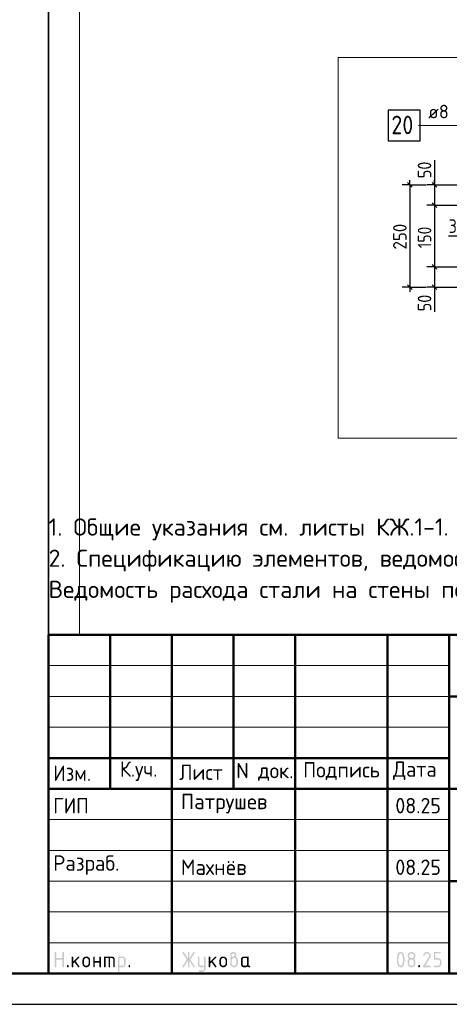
# Model space of a CAD drawing. Header units: millimetres. Extents: x 0 to 42000, y 0 to 29700.
# Tile 9 of 19: x 22531 to 29501, y 0 to 15990. Entities that reach past the tile are written whole.
import ezdxf

# ---------------------------------------------------------------- set-up
doc = ezdxf.new("R2010")
doc.units = ezdxf.units.MM
for name, color, linetype, lineweight in [('Standard', 7, 'Continuous', 25), ('Затяжка', 52, 'Continuous', 25), ('Позиционная метка линия выноска', 7, 'Continuous', 13)]:
    doc.layers.add(name, color=color, linetype=linetype, lineweight=lineweight)
doc.layers.add('Размерная выноска', color=7, linetype='Continuous')
doc.styles.add('ISOCPEUR', font='txt')

msp = doc.modelspace()

# ---------------------------------------------------------------- hatches: boundary and pattern name
at = {"layer": 'Standard', "linetype": 'Continuous', "lineweight": 25, "transparency": 33554687}
for points in [[(23099, 614), (23099, 839), (23099, 840), (23099, 842), (23099, 843), (23100, 844), (23100, 845), (23101, 846), (23101, 847), (23102, 848), (23103, 849), (23104, 850), (23105, 850), (23106, 851), (23107, 851), (23109, 851), (23110, 851), (23112, 851), (23113, 851), (23115, 851), (23116, 851), (23117, 851), (23118, 850), (23119, 850), (23120, 849), (23121, 848), (23122, 847), (23122, 846), (23123, 845), (23123, 844), (23124, 843), (23124, 842), (23124, 840), (23124, 839), (23124, 751), (23224, 751), (23224, 839), (23224, 840), (23224, 842), (23224, 843), (23225, 844), (23225, 845), (23226, 846), (23226, 847), (23227, 848), (23228, 849), (23229, 850), (23230, 850), (23231, 851), (23232, 851), (23233, 851), (23235, 851), (23236, 851), (23238, 851), (23239, 851), (23241, 851), (23242, 851), (23243, 850), (23244, 850), (23245, 849), (23246, 848), (23247, 847), (23247, 846), (23248, 845), (23248, 844), (23249, 843), (23249, 842), (23249, 840), (23249, 839), (23249, 614), (23249, 612), (23249, 611), (23249, 609), (23248, 608), (23248, 607), (23247, 606), (23247, 605), (23246, 604), (23245, 604), (23244, 603), (23243, 602), (23242, 602), (23241, 602), (23239, 601), (23238, 601), (23236, 601), (23235, 601), (23233, 601), (23232, 602), (23231, 602), (23230, 602), (23229, 603), (23228, 604), (23227, 604), (23226, 605), (23226, 606), (23225, 607), (23225, 608), (23224, 609), (23224, 611), (23224, 612), (23224, 614), (23224, 726), (23124, 726), (23124, 614), (23124, 612), (23124, 611), (23124, 609), (23123, 608), (23123, 607), (23122, 606), (23122, 605), (23121, 604), (23120, 604), (23119, 603), (23118, 602), (23117, 602), (23116, 602), (23115, 601), (23113, 601), (23112, 601), (23110, 601), (23109, 601), (23107, 602), (23106, 602), (23105, 602), (23104, 603), (23103, 604), (23102, 604), (23101, 605), (23101, 606), (23100, 607), (23100, 608), (23099, 609), (23099, 611), (23099, 612)], [(25259, 704), (25194, 607), (25193, 605), (25192, 604), (25191, 603), (25190, 603), (25188, 602), (25187, 602), (25185, 601), (25183, 601), (25182, 601), (25180, 601), (25179, 602), (25178, 602), (25177, 603), (25176, 603), (25175, 604), (25174, 605), (25173, 605), (25173, 606), (25172, 607), (25172, 609), (25171, 610), (25171, 611), (25171, 613), (25171, 614), (25171, 616), (25172, 618), (25172, 619), (25173, 621), (25243, 726), (25173, 832), (25172, 833), (25172, 835), (25171, 837), (25171, 838), (25171, 840), (25171, 841), (25171, 843), (25172, 844), (25172, 845), (25173, 846), (25173, 847), (25174, 848), (25175, 849), (25176, 849), (25177, 850), (25178, 850), (25179, 851), (25181, 851), (25182, 851), (25184, 851), (25185, 851), (25187, 851), (25188, 851), (25189, 850), (25191, 849), (25192, 848), (25193, 847), (25194, 846), (25259, 749), (25259, 839), (25259, 840), (25259, 842), (25259, 843), (25259, 844), (25260, 845), (25260, 846), (25261, 847), (25262, 848), (25262, 849), (25263, 850), (25264, 850), (25266, 851), (25267, 851), (25268, 851), (25269, 851), (25271, 851), (25273, 851), (25274, 851), (25275, 851), (25277, 851), (25278, 850), (25279, 850), (25280, 849), (25280, 848), (25281, 847), (25282, 846), (25282, 845), (25283, 844), (25283, 843), (25283, 842), (25284, 840), (25284, 839), (25284, 749), (25348, 846), (25349, 847), (25350, 848), (25351, 849), (25353, 850), (25354, 851), (25356, 851), (25357, 851), (25359, 851), (25360, 851), (25361, 851), (25362, 851), (25363, 850), (25365, 850), (25366, 849), (25367, 848), (25367, 847), (25368, 847), (25369, 846), (25370, 845), (25370, 843), (25371, 842), (25371, 841), (25371, 840), (25371, 839), (25371, 837), (25371, 835), (25370, 833), (25369, 832), (25299, 726), (25369, 621), (25370, 619), (25371, 617), (25371, 616), (25371, 614), (25371, 613), (25371, 611), (25371, 610), (25370, 609), (25370, 608), (25369, 607), (25368, 606), (25368, 605), (25367, 604), (25366, 603), (25365, 603), (25364, 602), (25363, 602), (25361, 602), (25360, 601), (25359, 601), (25357, 601), (25356, 602), (25354, 602), (25353, 603), (25351, 603), (25350, 604), (25349, 605), (25348, 607), (25284, 704), (25284, 614), (25284, 612), (25283, 611), (25283, 609), (25283, 608), (25282, 607), (25282, 606), (25281, 605), (25280, 604), (25280, 604), (25279, 603), (25278, 602), (25277, 602), (25275, 602), (25274, 601), (25273, 601), (25271, 601), (25269, 601), (25268, 601), (25267, 602), (25266, 602), (25264, 602), (25263, 603), (25262, 604), (25262, 604), (25261, 605), (25260, 606), (25260, 607), (25259, 608), (25259, 609), (25259, 611), (25259, 612), (25259, 614)], [(29137, 851), (29140, 851), (29144, 851), (29147, 851), (29150, 850), (29153, 850), (29156, 849), (29158, 848), (29161, 847), (29164, 846), (29167, 844), (29169, 843), (29172, 841), (29174, 839), (29177, 837), (29179, 835), (29181, 833), (29184, 831), (29186, 828), (29188, 826), (29189, 823), (29191, 821), (29193, 818), (29194, 816), (29195, 813), (29196, 810), (29197, 807), (29198, 804), (29198, 801), (29199, 798), (29199, 795), (29200, 792), (29200, 789), (29200, 784), (29199, 780), (29198, 775), (29197, 771), (29195, 766), (29193, 762), (29191, 757), (29188, 753), (29110, 626), (29187, 626), (29189, 626), (29190, 626), (29191, 626), (29193, 626), (29194, 625), (29195, 625), (29196, 624), (29197, 623), (29197, 622), (29198, 621), (29198, 620), (29199, 619), (29199, 618), (29199, 617), (29200, 615), (29200, 614), (29200, 612), (29199, 611), (29199, 610), (29199, 608), (29198, 607), (29198, 606), (29197, 605), (29197, 604), (29196, 604), (29195, 603), (29194, 602), (29193, 602), (29191, 602), (29190, 601), (29189, 601), (29187, 601), (29087, 601), (29086, 601), (29084, 601), (29083, 602), (29082, 602), (29081, 602), (29080, 603), (29079, 604), (29078, 604), (29077, 605), (29076, 606), (29076, 607), (29075, 608), (29075, 609), (29075, 611), (29075, 612), (29075, 614), (29075, 616), (29075, 617), (29076, 619), (29077, 621), (29168, 768), (29170, 771), (29171, 773), (29172, 776), (29173, 778), (29174, 781), (29174, 783), (29175, 786), (29175, 789), (29175, 793), (29174, 796), (29173, 800), (29172, 803), (29171, 806), (29168, 809), (29166, 813), (29164, 815), (29161, 818), (29158, 820), (29155, 822), (29152, 823), (29148, 825), (29145, 826), (29141, 826), (29137, 826), (29135, 826), (29132, 826), (29129, 825), (29127, 824), (29124, 823), (29122, 822), (29119, 820), (29117, 818), (29114, 816), (29112, 814), (29110, 812), (29107, 809), (29105, 806), (29103, 802), (29100, 799), (29098, 795), (29097, 793), (29096, 792), (29095, 791), (29094, 790), (29092, 790), (29091, 789), (29089, 789), (29087, 789), (29086, 789), (29084, 789), (29083, 789), (29082, 790), (29081, 790), (29080, 791), (29079, 791), (29078, 792), (29077, 793), (29076, 794), (29076, 795), (29075, 796), (29075, 797), (29075, 798), (29075, 800), (29075, 801), (29075, 803), (29075, 804), (29075, 805), (29076, 806), (29079, 812), (29082, 817), (29085, 822), (29088, 826), (29092, 830), (29095, 834), (29099, 837), (29103, 840), (29107, 843), (29111, 845), (29115, 847), (29119, 848), (29123, 850), (29128, 851), (29132, 851)], [(29250, 739), (29250, 839), (29250, 840), (29250, 842), (29250, 843), (29250, 844), (29251, 845), (29251, 846), (29252, 847), (29253, 848), (29253, 849), (29254, 850), (29255, 850), (29257, 851), (29258, 851), (29259, 851), (29261, 851), (29262, 851), (29349, 851), (29351, 851), (29352, 851), (29354, 851), (29355, 851), (29356, 850), (29357, 850), (29358, 849), (29359, 848), (29359, 847), (29360, 846), (29361, 845), (29361, 844), (29361, 843), (29362, 842), (29362, 840), (29362, 839), (29362, 837), (29362, 836), (29361, 834), (29361, 833), (29361, 832), (29360, 831), (29359, 830), (29359, 829), (29358, 829), (29357, 828), (29356, 827), (29355, 827), (29354, 827), (29352, 826), (29351, 826), (29349, 826), (29275, 826), (29275, 751), (29312, 751), (29315, 751), (29318, 751), (29322, 751), (29324, 750), (29327, 750), (29330, 749), (29333, 748), (29336, 747), (29339, 746), (29341, 744), (29344, 743), (29347, 741), (29349, 739), (29351, 737), (29354, 735), (29356, 733), (29358, 731), (29360, 728), (29362, 726), (29364, 723), (29366, 721), (29367, 718), (29369, 715), (29370, 713), (29371, 710), (29372, 707), (29373, 704), (29373, 701), (29374, 698), (29374, 695), (29374, 692), (29374, 689), (29374, 664), (29374, 661), (29374, 657), (29374, 654), (29373, 651), (29373, 648), (29372, 645), (29371, 643), (29370, 640), (29369, 637), (29367, 634), (29366, 632), (29364, 629), (29362, 627), (29360, 624), (29358, 622), (29356, 620), (29354, 617), (29351, 615), (29349, 613), (29346, 612), (29344, 610), (29341, 608), (29339, 607), (29336, 606), (29333, 605), (29330, 604), (29327, 603), (29324, 602), (29321, 602), (29318, 602), (29315, 601), (29312, 601), (29262, 601), (29261, 601), (29259, 601), (29258, 602), (29257, 602), (29255, 602), (29254, 603), (29253, 604), (29253, 604), (29252, 605), (29251, 606), (29251, 607), (29250, 608), (29250, 610), (29250, 611), (29250, 612), (29250, 614), (29250, 615), (29250, 617), (29250, 618), (29250, 619), (29251, 620), (29251, 621), (29252, 622), (29253, 623), (29253, 624), (29254, 625), (29255, 625), (29257, 626), (29258, 626), (29259, 626), (29261, 626), (29262, 626), (29312, 626), (29316, 626), (29319, 627), (29323, 628), (29326, 629), (29330, 630), (29333, 632), (29336, 634), (29338, 637), (29341, 640), (29343, 643), (29345, 646), (29347, 649), (29348, 653), (29349, 656), (29349, 660), (29349, 664), (29349, 689), (29349, 693), (29349, 696), (29348, 700), (29347, 703), (29345, 707), (29343, 710), (29341, 713), (29338, 715), (29336, 718), (29333, 720), (29330, 722), (29326, 724), (29323, 725), (29319, 726), (29316, 726), (29312, 726), (29262, 726), (29261, 726), (29259, 726), (29258, 727), (29257, 727), (29255, 727), (29254, 728), (29253, 729), (29253, 729), (29252, 730), (29251, 731), (29251, 732), (29250, 733), (29250, 734), (29250, 736), (29250, 737)], [(23399, 694), (23478, 773), (23478, 773), (23479, 774), (23480, 775), (23482, 775), (23483, 776), (23484, 776), (23485, 776), (23486, 776), (23488, 776), (23489, 776), (23491, 776), (23492, 775), (23493, 775), (23494, 774), (23495, 774), (23496, 773), (23497, 772), (23497, 771), (23498, 770), (23498, 769), (23499, 768), (23499, 767), (23499, 765), (23499, 764), (23499, 762), (23499, 761), (23498, 760), (23498, 759), (23497, 758), (23497, 757), (23496, 756), (23495, 755), (23440, 700), (23496, 621), (23498, 619), (23498, 617), (23499, 616), (23499, 614), (23499, 612), (23499, 611), (23499, 609), (23498, 608), (23498, 607), (23497, 606), (23497, 605), (23496, 604), (23495, 604), (23494, 603), (23493, 602), (23492, 602), (23491, 602), (23489, 601), (23488, 601), (23486, 601), (23485, 601), (23483, 602), (23482, 602), (23480, 603), (23479, 603), (23478, 604), (23477, 605), (23476, 607), (23422, 682), (23399, 659), (23399, 614), (23399, 612), (23399, 611), (23399, 609), (23398, 608), (23398, 607), (23397, 606), (23397, 605), (23396, 604), (23395, 604), (23394, 603), (23393, 602), (23392, 602), (23391, 602), (23389, 601), (23388, 601), (23386, 601), (23385, 601), (23383, 601), (23382, 602), (23381, 602), (23380, 602), (23379, 603), (23378, 604), (23377, 604), (23376, 605), (23376, 606), (23375, 607), (23375, 608), (23374, 609), (23374, 611), (23374, 612), (23374, 614), (23374, 764), (23374, 765), (23374, 767), (23374, 768), (23375, 769), (23375, 770), (23376, 771), (23376, 772), (23377, 773), (23378, 774), (23379, 774), (23380, 775), (23381, 775), (23382, 776), (23383, 776), (23385, 776), (23386, 776), (23388, 776), (23389, 776), (23391, 776), (23392, 775), (23393, 775), (23394, 774), (23395, 774), (23396, 773), (23397, 772), (23397, 771), (23398, 770), (23398, 769), (23399, 768), (23399, 767), (23399, 765), (23399, 764)], [(23749, 676), (23749, 614), (23749, 612), (23748, 611), (23748, 609), (23748, 608), (23747, 607), (23747, 606), (23746, 605), (23746, 604), (23745, 604), (23744, 603), (23743, 602), (23742, 602), (23740, 602), (23739, 601), (23738, 601), (23736, 601), (23735, 601), (23733, 601), (23732, 602), (23731, 602), (23729, 602), (23729, 603), (23728, 604), (23727, 604), (23726, 605), (23725, 606), (23725, 607), (23724, 608), (23724, 609), (23724, 611), (23724, 612), (23724, 614), (23724, 764), (23724, 765), (23724, 767), (23724, 768), (23724, 769), (23725, 770), (23725, 771), (23726, 772), (23727, 773), (23728, 774), (23729, 774), (23729, 775), (23731, 775), (23732, 776), (23733, 776), (23735, 776), (23736, 776), (23738, 776), (23739, 776), (23740, 776), (23742, 775), (23743, 775), (23744, 774), (23745, 774), (23746, 773), (23746, 772), (23747, 771), (23747, 770), (23748, 769), (23748, 768), (23748, 767), (23749, 765), (23749, 764), (23749, 701), (23823, 701), (23823, 764), (23823, 765), (23824, 767), (23824, 768), (23824, 769), (23825, 770), (23825, 771), (23826, 772), (23826, 773), (23827, 774), (23828, 774), (23829, 775), (23830, 775), (23832, 776), (23833, 776), (23834, 776), (23836, 776), (23837, 776), (23839, 776), (23840, 776), (23841, 775), (23843, 775), (23843, 774), (23844, 774), (23845, 773), (23846, 772), (23847, 771), (23847, 770), (23848, 769), (23848, 768), (23848, 767), (23848, 765), (23848, 764), (23848, 614), (23848, 612), (23848, 611), (23848, 609), (23848, 608), (23847, 607), (23847, 606), (23846, 605), (23845, 604), (23844, 604), (23843, 603), (23843, 602), (23841, 602), (23840, 602), (23839, 601), (23837, 601), (23836, 601), (23834, 601), (23833, 601), (23832, 602), (23830, 602), (23829, 602), (23828, 603), (23827, 604), (23826, 604), (23826, 605), (23825, 606), (23825, 607), (23824, 608), (23824, 609), (23824, 611), (23823, 612), (23823, 614), (23823, 676)], [(23911, 776), (24023, 776), (24026, 776), (24028, 776), (24031, 776), (24033, 775), (24036, 775), (24038, 774), (24040, 773), (24043, 773), (24045, 772), (24047, 770), (24049, 769), (24051, 768), (24053, 767), (24055, 765), (24057, 763), (24059, 762), (24061, 760), (24062, 758), (24064, 756), (24065, 754), (24067, 752), (24068, 750), (24069, 748), (24070, 745), (24071, 743), (24071, 741), (24072, 739), (24072, 736), (24073, 734), (24073, 731), (24073, 729), (24073, 726), (24073, 614), (24073, 612), (24073, 611), (24073, 609), (24073, 608), (24072, 607), (24072, 606), (24071, 605), (24070, 604), (24069, 604), (24068, 603), (24067, 602), (24066, 602), (24065, 602), (24064, 601), (24062, 601), (24061, 601), (24059, 601), (24058, 601), (24057, 602), (24055, 602), (24054, 602), (24053, 603), (24052, 604), (24051, 604), (24051, 605), (24050, 606), (24049, 607), (24049, 608), (24049, 609), (24048, 611), (24048, 612), (24048, 614), (24048, 726), (24048, 729), (24048, 731), (24047, 734), (24046, 736), (24046, 738), (24044, 740), (24043, 742), (24041, 744), (24039, 746), (24037, 747), (24035, 748), (24033, 749), (24031, 750), (24028, 751), (24026, 751), (24023, 751), (23998, 751), (23998, 614), (23998, 612), (23998, 611), (23998, 609), (23998, 608), (23997, 607), (23997, 606), (23996, 605), (23995, 604), (23995, 604), (23994, 603), (23993, 602), (23991, 602), (23990, 602), (23989, 601), (23987, 601), (23986, 601), (23984, 601), (23983, 601), (23982, 602), (23980, 602), (23979, 602), (23978, 603), (23977, 604), (23977, 604), (23976, 605), (23975, 606), (23975, 607), (23974, 608), (23974, 609), (23974, 611), (23973, 612), (23973, 614), (23973, 751), (23924, 751), (23924, 614), (23924, 612), (23923, 611), (23923, 609), (23923, 608), (23922, 607), (23922, 606), (23921, 605), (23920, 604), (23920, 604), (23919, 603), (23918, 602), (23916, 602), (23915, 602), (23914, 601), (23913, 601), (23911, 601), (23909, 601), (23908, 601), (23907, 602), (23906, 602), (23904, 602), (23903, 603), (23902, 604), (23902, 604), (23901, 605), (23900, 606), (23900, 607), (23899, 608), (23899, 609), (23899, 611), (23898, 612), (23898, 614), (23898, 764), (23898, 765), (23899, 767), (23899, 768), (23899, 769), (23900, 770), (23900, 771), (23901, 772), (23902, 773), (23902, 774), (23903, 774), (23904, 775), (23906, 775), (23907, 776), (23908, 776), (23909, 776)], [(25521, 576), (25521, 601), (25471, 601), (25468, 601), (25466, 602), (25463, 602), (25461, 602), (25458, 603), (25456, 603), (25454, 604), (25452, 605), (25449, 606), (25447, 607), (25445, 608), (25443, 609), (25441, 611), (25439, 612), (25437, 614), (25436, 616), (25434, 618), (25432, 620), (25431, 622), (25429, 624), (25428, 626), (25427, 628), (25426, 630), (25425, 632), (25424, 634), (25423, 637), (25422, 639), (25422, 641), (25422, 644), (25421, 646), (25421, 649), (25421, 651), (25421, 764), (25421, 765), (25421, 767), (25421, 768), (25422, 769), (25422, 770), (25423, 771), (25423, 772), (25424, 773), (25425, 774), (25426, 774), (25427, 775), (25428, 775), (25429, 776), (25431, 776), (25432, 776), (25434, 776), (25435, 776), (25437, 776), (25438, 776), (25439, 775), (25440, 775), (25441, 774), (25442, 774), (25443, 773), (25444, 772), (25444, 771), (25445, 770), (25445, 769), (25446, 768), (25446, 767), (25446, 765), (25446, 764), (25446, 651), (25446, 649), (25447, 646), (25447, 644), (25448, 642), (25449, 640), (25450, 638), (25452, 636), (25454, 634), (25455, 632), (25457, 630), (25459, 629), (25462, 628), (25464, 627), (25466, 627), (25468, 626), (25471, 626), (25521, 626), (25521, 764), (25521, 765), (25521, 767), (25521, 768), (25522, 769), (25522, 770), (25523, 771), (25523, 772), (25524, 773), (25525, 774), (25526, 774), (25527, 775), (25528, 775), (25529, 776), (25530, 776), (25532, 776), (25533, 776), (25535, 776), (25536, 776), (25538, 776), (25539, 775), (25540, 775), (25541, 774), (25542, 774), (25543, 773), (25544, 772), (25544, 771), (25545, 770), (25545, 769), (25545, 768), (25546, 767), (25546, 765), (25546, 764), (25546, 576), (25546, 574), (25546, 571), (25545, 569), (25545, 566), (25545, 564), (25544, 562), (25543, 559), (25542, 557), (25541, 555), (25540, 553), (25539, 551), (25538, 549), (25537, 547), (25535, 545), (25533, 543), (25532, 541), (25530, 539), (25528, 538), (25526, 536), (25524, 535), (25522, 533), (25520, 532), (25518, 531), (25516, 530), (25514, 529), (25511, 528), (25509, 528), (25507, 527), (25504, 527), (25502, 527), (25499, 526), (25497, 526), (25446, 526), (25445, 526), (25443, 527), (25442, 527), (25441, 527), (25440, 528), (25439, 528), (25438, 529), (25437, 529), (25436, 530), (25435, 531), (25435, 532), (25434, 533), (25434, 535), (25434, 536), (25434, 537), (25434, 539), (25434, 540), (25434, 541), (25434, 542), (25435, 544), (25435, 545), (25436, 546), (25436, 547), (25437, 548), (25438, 549), (25439, 549), (25440, 550), (25442, 550), (25443, 551), (25444, 551), (25445, 551), (25446, 551), (25496, 551), (25499, 551), (25501, 552), (25503, 552), (25506, 553), (25508, 554), (25510, 555), (25512, 557), (25514, 558), (25515, 560), (25517, 562), (25518, 564), (25519, 566), (25520, 568), (25520, 571), (25521, 573)], [(25621, 694), (25700, 773), (25700, 773), (25701, 774), (25702, 775), (25704, 775), (25705, 776), (25706, 776), (25707, 776), (25708, 776), (25710, 776), (25711, 776), (25713, 776), (25714, 775), (25715, 775), (25716, 774), (25717, 774), (25718, 773), (25719, 772), (25719, 771), (25720, 770), (25720, 769), (25721, 768), (25721, 767), (25721, 765), (25721, 764), (25721, 762), (25721, 761), (25721, 760), (25720, 759), (25720, 758), (25719, 757), (25718, 756), (25717, 755), (25662, 700), (25719, 621), (25720, 619), (25720, 617), (25721, 616), (25721, 614), (25721, 612), (25721, 611), (25721, 609), (25720, 608), (25720, 607), (25719, 606), (25719, 605), (25718, 604), (25717, 604), (25716, 603), (25715, 602), (25714, 602), (25713, 602), (25711, 601), (25710, 601), (25708, 601), (25707, 601), (25705, 602), (25704, 602), (25703, 603), (25701, 603), (25700, 604), (25699, 605), (25698, 607), (25644, 682), (25621, 659), (25621, 614), (25621, 612), (25621, 611), (25621, 609), (25620, 608), (25620, 607), (25619, 606), (25619, 605), (25618, 604), (25617, 604), (25616, 603), (25615, 602), (25614, 602), (25613, 602), (25611, 601), (25610, 601), (25608, 601), (25607, 601), (25606, 601), (25604, 602), (25603, 602), (25602, 602), (25601, 603), (25600, 604), (25599, 604), (25598, 605), (25598, 606), (25597, 607), (25597, 608), (25596, 609), (25596, 611), (25596, 612), (25596, 614), (25596, 764), (25596, 765), (25596, 767), (25596, 768), (25597, 769), (25597, 770), (25598, 771), (25598, 772), (25599, 773), (25600, 774), (25601, 774), (25602, 775), (25603, 775), (25604, 776), (25606, 776), (25607, 776), (25608, 776), (25610, 776), (25611, 776), (25613, 776), (25614, 775), (25615, 775), (25616, 774), (25617, 774), (25618, 773), (25619, 772), (25619, 771), (25620, 770), (25620, 769), (25621, 768), (25621, 767), (25621, 765), (25621, 764)], [(23299, 626), (23299, 628), (23299, 629), (23299, 631), (23300, 632), (23300, 633), (23301, 634), (23301, 635), (23302, 636), (23303, 637), (23304, 637), (23305, 638), (23306, 638), (23307, 638), (23309, 639), (23310, 639), (23312, 639), (23313, 639), (23314, 639), (23316, 638), (23317, 638), (23318, 638), (23319, 637), (23320, 637), (23321, 636), (23322, 635), (23322, 634), (23323, 633), (23323, 632), (23324, 631), (23324, 629), (23324, 628), (23324, 626), (23324, 614), (23324, 612), (23324, 611), (23324, 610), (23323, 608), (23323, 607), (23322, 606), (23322, 605), (23321, 604), (23320, 604), (23319, 603), (23318, 602), (23317, 602), (23316, 602), (23314, 601), (23313, 601), (23312, 601), (23310, 601), (23309, 601), (23307, 602), (23306, 602), (23305, 602), (23304, 603), (23303, 604), (23302, 604), (23301, 605), (23301, 606), (23300, 607), (23300, 608), (23299, 610), (23299, 611), (23299, 612), (23299, 614)], [(24298, 626), (24298, 628), (24298, 629), (24299, 631), (24299, 632), (24299, 633), (24300, 634), (24301, 635), (24301, 636), (24302, 637), (24303, 637), (24304, 638), (24305, 638), (24307, 638), (24308, 639), (24309, 639), (24311, 639), (24312, 639), (24314, 639), (24315, 638), (24316, 638), (24317, 638), (24318, 637), (24319, 637), (24320, 636), (24321, 635), (24322, 634), (24322, 633), (24323, 632), (24323, 631), (24323, 629), (24323, 628), (24323, 626), (24323, 614), (24323, 612), (24323, 611), (24323, 610), (24323, 608), (24322, 607), (24322, 606), (24321, 605), (24320, 604), (24319, 604), (24318, 603), (24317, 602), (24316, 602), (24315, 602), (24314, 601), (24312, 601), (24311, 601), (24309, 601), (24308, 601), (24307, 602), (24305, 602), (24304, 602), (24303, 603), (24302, 604), (24301, 604), (24301, 605), (24300, 606), (24299, 607), (24299, 608), (24299, 610), (24298, 611), (24298, 612), (24298, 614)], [(29000, 626), (29000, 628), (29000, 629), (29000, 631), (29001, 632), (29001, 633), (29002, 634), (29002, 635), (29003, 636), (29004, 637), (29005, 637), (29006, 638), (29007, 638), (29008, 638), (29009, 639), (29011, 639), (29012, 639), (29014, 639), (29015, 639), (29017, 638), (29018, 638), (29019, 638), (29020, 637), (29021, 637), (29022, 636), (29023, 635), (29023, 634), (29024, 633), (29024, 632), (29024, 631), (29025, 629), (29025, 628), (29025, 626), (29025, 614), (29025, 612), (29025, 611), (29024, 610), (29024, 608), (29024, 607), (29023, 606), (29023, 605), (29022, 604), (29021, 604), (29020, 603), (29019, 602), (29018, 602), (29017, 602), (29015, 601), (29014, 601), (29012, 601), (29011, 601), (29009, 601), (29008, 602), (29007, 602), (29006, 602), (29005, 603), (29004, 604), (29003, 604), (29002, 605), (29002, 606), (29001, 607), (29001, 608), (29000, 610), (29000, 611), (29000, 612), (29000, 614)]]:
    msp.add_hatch(color=7, dxfattribs=at).paths.add_polyline_path(points, flags=16)
h = msp.add_hatch(color=7, dxfattribs=at)
h.paths.add_polyline_path([(25971, 764), (25975, 767), (25979, 769), (25982, 772), (25986, 773), (25990, 775), (25993, 775), (25997, 776), (26000, 776), (26002, 776), (26004, 777), (26006, 777), (26007, 778), (26009, 779), (26011, 781), (26013, 783), (26014, 785), (26016, 787), (26017, 789), (26018, 791), (26019, 793), (26020, 795), (26020, 797), (26021, 799), (26021, 801), (26021, 804), (26020, 806), (26020, 809), (26019, 811), (26018, 813), (26017, 815), (26015, 817), (26014, 819), (26012, 821), (26010, 822), (26008, 824), (26005, 824), (26003, 825), (26001, 826), (25998, 826), (25996, 826), (25993, 826), (25991, 826), (25988, 825), (25986, 824), (25984, 823), (25982, 822), (25980, 821), (25978, 819), (25976, 817), (25975, 815), (25973, 813), (25973, 811), (25972, 809), (25971, 806), (25971, 804), (25971, 801)])
h.paths.add_polyline_path([(26033, 771), (26037, 769), (26041, 767), (26045, 765), (26048, 762), (26052, 759), (26055, 756), (26058, 752), (26060, 748), (26063, 744), (26065, 740), (26067, 736), (26068, 732), (26069, 727), (26070, 723), (26070, 718), (26070, 714), (26070, 664), (26070, 661), (26070, 657), (26070, 654), (26069, 651), (26069, 648), (26068, 645), (26067, 642), (26066, 640), (26065, 637), (26063, 634), (26062, 632), (26060, 629), (26058, 627), (26056, 624), (26054, 622), (26052, 619), (26050, 617), (26048, 615), (26045, 613), (26043, 612), (26040, 610), (26037, 608), (26035, 607), (26032, 606), (26029, 605), (26026, 604), (26024, 603), (26021, 602), (26018, 602), (26014, 602), (26011, 601), (26008, 601), (26005, 601), (26002, 602), (25999, 602), (25996, 602), (25993, 603), (25990, 604), (25987, 605), (25984, 606), (25981, 607), (25979, 608), (25976, 610), (25973, 612), (25971, 613), (25968, 615), (25966, 617), (25964, 620), (25962, 622), (25960, 624), (25958, 627), (25956, 629), (25954, 632), (25953, 634), (25951, 637), (25950, 640), (25949, 643), (25948, 645), (25947, 648), (25947, 651), (25946, 654), (25946, 657), (25946, 661), (25946, 664), (25946, 801), (25946, 804), (25946, 806), (25946, 809), (25947, 811), (25947, 814), (25948, 816), (25948, 818), (25949, 821), (25950, 823), (25951, 825), (25953, 827), (25954, 829), (25955, 831), (25957, 833), (25958, 835), (25960, 837), (25962, 839), (25964, 840), (25966, 842), (25968, 843), (25970, 845), (25972, 846), (25974, 847), (25976, 848), (25979, 849), (25981, 849), (25983, 850), (25986, 850), (25988, 851), (25990, 851), (25993, 851), (25996, 851), (25998, 851), (26001, 851), (26003, 851), (26006, 850), (26008, 850), (26010, 849), (26013, 849), (26015, 848), (26017, 847), (26019, 846), (26021, 844), (26023, 843), (26025, 842), (26027, 840), (26029, 839), (26031, 837), (26033, 835), (26034, 833), (26036, 831), (26037, 829), (26039, 827), (26040, 825), (26041, 823), (26042, 821), (26043, 818), (26043, 816), (26044, 814), (26045, 811), (26045, 809), (26045, 806), (26045, 804), (26045, 801), (26045, 797), (26045, 792), (26044, 788), (26042, 784), (26041, 781), (26038, 777), (26036, 774)], flags=16)
h.paths.add_polyline_path([(26045, 664), (26045, 714), (26045, 718), (26045, 721), (26044, 725), (26043, 728), (26041, 732), (26039, 735), (26037, 738), (26035, 740), (26032, 743), (26029, 745), (26026, 747), (26023, 749), (26019, 750), (26016, 751), (26012, 751), (26008, 751), (26004, 751), (26001, 751), (25997, 750), (25994, 749), (25990, 747), (25987, 745), (25984, 743), (25982, 740), (25979, 738), (25977, 735), (25975, 732), (25973, 728), (25972, 725), (25971, 721), (25971, 718), (25971, 714), (25971, 664), (25971, 660), (25971, 656), (25972, 653), (25973, 649), (25975, 646), (25977, 643), (25979, 640), (25982, 637), (25984, 634), (25987, 632), (25990, 630), (25994, 629), (25997, 628), (26001, 627), (26004, 626), (26008, 626), (26012, 626), (26016, 627), (26019, 628), (26023, 629), (26026, 630), (26029, 633), (26032, 635), (26035, 637), (26037, 640), (26039, 643), (26041, 646), (26043, 649), (26044, 653), (26045, 656), (26045, 660)])
h = msp.add_hatch(color=7, dxfattribs=at)
h.paths.add_polyline_path([(28750, 726), (28750, 734), (28749, 742), (28749, 749), (28748, 756), (28747, 764), (28746, 771), (28745, 778), (28743, 785), (28742, 790), (28741, 795), (28739, 799), (28738, 803), (28736, 807), (28734, 810), (28732, 813), (28731, 816), (28729, 818), (28727, 820), (28724, 822), (28722, 824), (28720, 825), (28718, 826), (28715, 826), (28712, 826), (28710, 826), (28708, 826), (28705, 825), (28703, 824), (28701, 822), (28699, 820), (28696, 818), (28695, 816), (28693, 813), (28691, 810), (28689, 807), (28688, 803), (28686, 799), (28685, 794), (28683, 790), (28682, 785), (28680, 778), (28679, 770), (28678, 763), (28677, 756), (28676, 749), (28676, 741), (28675, 734), (28675, 726), (28675, 719), (28676, 711), (28676, 704), (28677, 696), (28678, 689), (28679, 682), (28680, 675), (28682, 668), (28683, 663), (28684, 658), (28686, 654), (28687, 650), (28689, 646), (28691, 643), (28693, 639), (28694, 637), (28696, 634), (28698, 632), (28701, 630), (28703, 629), (28705, 628), (28707, 627), (28710, 626), (28712, 626), (28715, 626), (28718, 627), (28720, 628), (28722, 629), (28724, 630), (28727, 632), (28729, 634), (28731, 637), (28732, 639), (28734, 643), (28736, 646), (28738, 650), (28739, 654), (28741, 658), (28742, 663), (28743, 668), (28745, 675), (28746, 682), (28747, 689), (28748, 696), (28749, 704), (28749, 711), (28750, 719)])
h.paths.add_polyline_path([(28775, 726), (28775, 721), (28775, 715), (28775, 710), (28774, 705), (28774, 699), (28773, 694), (28773, 689), (28772, 685), (28771, 680), (28771, 675), (28770, 671), (28769, 666), (28768, 662), (28766, 657), (28765, 653), (28764, 649), (28762, 643), (28760, 638), (28757, 633), (28755, 628), (28752, 624), (28749, 620), (28746, 616), (28743, 613), (28740, 610), (28736, 608), (28733, 606), (28729, 604), (28725, 603), (28721, 602), (28717, 601), (28712, 601), (28708, 601), (28704, 602), (28700, 603), (28696, 604), (28692, 606), (28689, 608), (28685, 610), (28682, 613), (28679, 616), (28676, 620), (28673, 624), (28670, 628), (28668, 632), (28665, 638), (28663, 643), (28661, 649), (28660, 653), (28658, 657), (28657, 661), (28656, 666), (28655, 670), (28654, 675), (28654, 680), (28653, 684), (28652, 689), (28652, 694), (28651, 699), (28651, 705), (28650, 710), (28650, 715), (28650, 721), (28650, 726), (28650, 732), (28650, 737), (28650, 743), (28651, 748), (28651, 753), (28652, 758), (28652, 763), (28653, 768), (28654, 773), (28654, 778), (28655, 782), (28656, 787), (28657, 791), (28658, 795), (28660, 800), (28661, 804), (28663, 810), (28665, 815), (28668, 820), (28670, 825), (28673, 829), (28676, 833), (28679, 836), (28682, 839), (28685, 842), (28689, 845), (28692, 847), (28696, 848), (28700, 850), (28704, 851), (28708, 851), (28712, 851), (28717, 851), (28721, 851), (28725, 850), (28729, 848), (28733, 847), (28736, 845), (28740, 842), (28743, 839), (28746, 836), (28749, 833), (28752, 829), (28755, 824), (28757, 820), (28760, 815), (28762, 810), (28764, 804), (28765, 799), (28766, 795), (28768, 791), (28769, 787), (28770, 782), (28771, 777), (28771, 773), (28772, 768), (28773, 763), (28773, 758), (28774, 753), (28774, 748), (28775, 743), (28775, 737), (28775, 732)], flags=16)
h = msp.add_hatch(color=7, dxfattribs=at)
h.paths.add_polyline_path([(28887, 626), (28891, 626), (28895, 627), (28898, 628), (28902, 629), (28905, 630), (28908, 632), (28911, 634), (28914, 637), (28917, 640), (28919, 643), (28921, 646), (28922, 649), (28923, 653), (28924, 656), (28925, 660), (28925, 664), (28925, 689), (28925, 693), (28924, 696), (28923, 700), (28922, 703), (28921, 707), (28919, 710), (28916, 713), (28914, 715), (28911, 718), (28908, 720), (28905, 722), (28902, 724), (28898, 725), (28895, 726), (28891, 726), (28887, 726), (28883, 726), (28880, 726), (28876, 725), (28873, 724), (28870, 722), (28867, 720), (28864, 718), (28861, 715), (28858, 713), (28856, 710), (28854, 707), (28853, 703), (28851, 700), (28851, 696), (28850, 693), (28850, 689), (28850, 664), (28850, 660), (28851, 656), (28851, 653), (28853, 649), (28854, 646), (28856, 643), (28858, 640), (28861, 637), (28864, 634), (28867, 632), (28870, 630), (28873, 629), (28876, 628), (28880, 627), (28883, 626)])
h.paths.add_polyline_path([(28887, 601), (28884, 601), (28881, 602), (28878, 602), (28875, 602), (28872, 603), (28869, 604), (28866, 605), (28863, 606), (28861, 607), (28858, 608), (28855, 610), (28853, 612), (28850, 613), (28848, 615), (28845, 617), (28843, 620), (28841, 622), (28839, 624), (28837, 627), (28835, 629), (28834, 632), (28832, 634), (28831, 637), (28830, 640), (28828, 643), (28828, 645), (28827, 648), (28826, 651), (28826, 654), (28825, 657), (28825, 661), (28825, 664), (28825, 689), (28825, 693), (28825, 696), (28826, 700), (28827, 704), (28827, 707), (28828, 710), (28830, 714), (28831, 717), (28833, 720), (28835, 723), (28837, 726), (28839, 729), (28841, 731), (28844, 734), (28847, 736), (28850, 739), (28847, 741), (28844, 744), (28841, 746), (28839, 749), (28837, 752), (28835, 755), (28833, 758), (28831, 761), (28830, 764), (28828, 767), (28827, 771), (28827, 774), (28826, 778), (28825, 781), (28825, 785), (28825, 789), (28825, 792), (28825, 795), (28826, 798), (28826, 801), (28827, 804), (28828, 807), (28828, 810), (28830, 813), (28831, 816), (28832, 818), (28834, 821), (28835, 823), (28837, 826), (28839, 828), (28841, 831), (28843, 833), (28845, 835), (28848, 837), (28850, 839), (28853, 841), (28855, 843), (28858, 844), (28861, 846), (28863, 847), (28866, 848), (28869, 849), (28872, 850), (28875, 850), (28878, 851), (28881, 851), (28884, 851), (28887, 851), (28891, 851), (28894, 851), (28897, 851), (28900, 850), (28903, 850), (28906, 849), (28909, 848), (28911, 847), (28914, 846), (28917, 844), (28919, 843), (28922, 841), (28924, 839), (28927, 837), (28929, 835), (28932, 833), (28934, 831), (28936, 828), (28938, 826), (28939, 823), (28941, 821), (28943, 818), (28944, 816), (28945, 813), (28946, 810), (28947, 807), (28948, 804), (28949, 801), (28949, 798), (28949, 795), (28950, 792), (28950, 789), (28950, 785), (28949, 781), (28949, 778), (28948, 774), (28947, 771), (28946, 767), (28945, 764), (28943, 761), (28942, 758), (28940, 755), (28938, 752), (28936, 749), (28933, 746), (28931, 744), (28928, 741), (28925, 739), (28929, 735), (28933, 732), (28937, 728), (28939, 724), (28942, 719), (28944, 715), (28946, 710), (28947, 705), (28948, 704), (28948, 702), (28948, 701), (28948, 699), (28949, 697), (28949, 695), (28949, 692), (28949, 690), (28949, 687), (28949, 684), (28950, 681), (28950, 678), (28950, 675), (28950, 671), (28950, 668), (28950, 664), (28950, 661), (28949, 657), (28949, 654), (28949, 651), (28948, 648), (28947, 645), (28946, 643), (28945, 640), (28944, 637), (28943, 634), (28941, 632), (28939, 629), (28938, 627), (28936, 624), (28934, 622), (28932, 620), (28929, 617), (28927, 615), (28924, 613), (28922, 612), (28919, 610), (28917, 608), (28914, 607), (28911, 606), (28909, 605), (28906, 604), (28903, 603), (28900, 602), (28897, 602), (28894, 602), (28891, 601)], flags=16)
h.paths.add_polyline_path([(28887, 751), (28891, 751), (28895, 752), (28898, 753), (28902, 754), (28905, 755), (28908, 757), (28911, 759), (28914, 762), (28917, 765), (28919, 768), (28921, 771), (28922, 774), (28923, 778), (28924, 781), (28925, 785), (28925, 789), (28925, 793), (28924, 796), (28923, 800), (28922, 803), (28921, 806), (28919, 809), (28916, 812), (28914, 815), (28911, 818), (28908, 820), (28905, 822), (28902, 823), (28898, 825), (28895, 826), (28891, 826), (28887, 826), (28883, 826), (28880, 826), (28876, 825), (28873, 823), (28870, 822), (28867, 820), (28864, 818), (28861, 815), (28858, 813), (28856, 810), (28854, 807), (28853, 803), (28851, 800), (28851, 796), (28850, 793), (28850, 789), (28850, 785), (28851, 781), (28851, 778), (28853, 774), (28854, 771), (28856, 768), (28858, 765), (28861, 762), (28864, 759), (28867, 757), (28870, 755), (28873, 754), (28876, 753), (28880, 752), (28883, 751)])
h = msp.add_hatch(color=7, dxfattribs=at)
h.paths.add_polyline_path([(23549, 664), (23549, 714), (23549, 717), (23549, 720), (23549, 723), (23550, 726), (23550, 729), (23551, 732), (23552, 735), (23553, 738), (23554, 740), (23556, 743), (23557, 746), (23559, 748), (23561, 751), (23563, 753), (23565, 756), (23567, 758), (23569, 760), (23572, 762), (23574, 764), (23577, 766), (23579, 768), (23582, 769), (23584, 770), (23587, 772), (23590, 773), (23593, 774), (23596, 774), (23599, 775), (23602, 776), (23605, 776), (23608, 776), (23611, 776), (23614, 776), (23618, 776), (23621, 776), (23624, 775), (23627, 774), (23630, 774), (23633, 773), (23635, 772), (23638, 770), (23641, 769), (23643, 768), (23646, 766), (23648, 764), (23651, 762), (23653, 760), (23655, 758), (23658, 756), (23660, 753), (23662, 751), (23663, 749), (23665, 746), (23666, 743), (23668, 741), (23669, 738), (23670, 735), (23671, 732), (23672, 729), (23672, 726), (23673, 723), (23673, 720), (23674, 717), (23674, 714), (23674, 664), (23674, 660), (23673, 657), (23673, 654), (23672, 651), (23672, 648), (23671, 645), (23670, 642), (23669, 640), (23668, 637), (23666, 634), (23665, 632), (23663, 629), (23662, 627), (23660, 624), (23658, 622), (23655, 620), (23653, 617), (23651, 615), (23648, 613), (23646, 612), (23643, 610), (23641, 608), (23638, 607), (23635, 606), (23632, 605), (23629, 604), (23627, 603), (23624, 602), (23621, 602), (23617, 602), (23614, 601), (23611, 601), (23608, 601), (23605, 602), (23602, 602), (23599, 602), (23596, 603), (23593, 604), (23590, 605), (23587, 606), (23584, 607), (23582, 608), (23579, 610), (23577, 612), (23574, 613), (23572, 615), (23569, 617), (23567, 620), (23565, 622), (23563, 624), (23561, 627), (23559, 629), (23557, 632), (23556, 634), (23554, 637), (23553, 640), (23552, 642), (23551, 645), (23550, 648), (23550, 651), (23549, 654), (23549, 657), (23549, 660)], flags=16)
h.paths.add_polyline_path([(23648, 664), (23648, 714), (23648, 718), (23648, 721), (23647, 725), (23646, 728), (23644, 732), (23642, 735), (23640, 738), (23638, 740), (23635, 743), (23632, 745), (23629, 747), (23625, 749), (23622, 750), (23619, 751), (23615, 751), (23611, 751), (23607, 751), (23604, 751), (23600, 750), (23597, 749), (23594, 747), (23590, 745), (23587, 743), (23585, 740), (23582, 738), (23580, 735), (23578, 732), (23577, 728), (23575, 725), (23574, 721), (23574, 718), (23574, 714), (23574, 664), (23574, 660), (23574, 656), (23575, 653), (23577, 649), (23578, 646), (23580, 643), (23582, 640), (23585, 637), (23587, 634), (23590, 632), (23593, 630), (23597, 629), (23600, 628), (23604, 627), (23607, 626), (23611, 626), (23615, 626), (23619, 627), (23622, 628), (23625, 629), (23629, 630), (23632, 633), (23635, 635), (23638, 637), (23640, 640), (23642, 643), (23644, 646), (23646, 649), (23647, 653), (23648, 656), (23648, 660)])
h = msp.add_hatch(color=7, dxfattribs=at)
h.paths.add_polyline_path([(24123, 764), (24123, 765), (24124, 767), (24124, 768), (24124, 769), (24125, 770), (24125, 771), (24126, 772), (24127, 773), (24127, 774), (24128, 774), (24129, 775), (24130, 775), (24132, 776), (24133, 776), (24134, 776), (24136, 776), (24198, 776), (24201, 776), (24203, 776), (24206, 776), (24208, 775), (24211, 775), (24213, 774), (24215, 773), (24218, 773), (24220, 772), (24222, 770), (24224, 769), (24226, 768), (24228, 767), (24230, 765), (24232, 763), (24234, 762), (24236, 760), (24237, 758), (24239, 756), (24240, 754), (24241, 752), (24243, 750), (24244, 748), (24245, 746), (24245, 743), (24246, 741), (24247, 739), (24247, 736), (24248, 734), (24248, 731), (24248, 729), (24248, 726), (24248, 651), (24248, 649), (24248, 646), (24248, 644), (24247, 641), (24247, 639), (24246, 637), (24245, 634), (24245, 632), (24244, 630), (24243, 628), (24241, 626), (24240, 624), (24239, 622), (24237, 620), (24236, 618), (24234, 616), (24232, 614), (24230, 612), (24228, 611), (24226, 609), (24224, 608), (24222, 607), (24220, 606), (24218, 605), (24215, 604), (24213, 603), (24211, 603), (24208, 602), (24206, 602), (24203, 602), (24201, 601), (24198, 601), (24148, 601), (24148, 539), (24148, 537), (24148, 536), (24148, 535), (24148, 533), (24147, 532), (24147, 531), (24146, 530), (24145, 529), (24145, 529), (24144, 528), (24143, 528), (24141, 527), (24140, 527), (24139, 527), (24138, 526), (24136, 526), (24134, 526), (24133, 527), (24132, 527), (24130, 527), (24129, 528), (24128, 528), (24127, 529), (24127, 529), (24126, 530), (24125, 531), (24125, 532), (24124, 533), (24124, 535), (24124, 536), (24123, 537), (24123, 539)], flags=16)
h.paths.add_polyline_path([(24148, 751), (24148, 626), (24198, 626), (24201, 626), (24203, 627), (24206, 627), (24208, 628), (24210, 629), (24212, 630), (24214, 632), (24216, 634), (24218, 635), (24219, 637), (24220, 639), (24221, 642), (24222, 644), (24223, 646), (24223, 649), (24223, 651), (24223, 726), (24223, 729), (24223, 731), (24222, 734), (24221, 736), (24220, 738), (24219, 740), (24218, 742), (24216, 744), (24214, 746), (24212, 747), (24210, 748), (24208, 749), (24206, 750), (24203, 751), (24201, 751), (24198, 751)])
h = msp.add_hatch(color=7, dxfattribs=at)
h.paths.add_polyline_path([(25771, 664), (25771, 714), (25771, 717), (25771, 720), (25771, 723), (25772, 726), (25773, 729), (25773, 732), (25774, 735), (25775, 738), (25777, 740), (25778, 743), (25779, 746), (25781, 748), (25783, 751), (25785, 753), (25787, 756), (25789, 758), (25791, 760), (25794, 762), (25796, 764), (25799, 766), (25801, 768), (25804, 769), (25806, 770), (25809, 772), (25812, 773), (25815, 774), (25818, 774), (25821, 775), (25824, 776), (25827, 776), (25830, 776), (25833, 776), (25836, 776), (25840, 776), (25843, 776), (25846, 775), (25849, 774), (25852, 774), (25855, 773), (25857, 772), (25860, 770), (25863, 769), (25865, 768), (25868, 766), (25871, 764), (25873, 762), (25875, 760), (25878, 758), (25880, 756), (25882, 753), (25884, 751), (25885, 749), (25887, 746), (25889, 743), (25890, 741), (25891, 738), (25892, 735), (25893, 732), (25894, 729), (25894, 726), (25895, 723), (25895, 720), (25896, 717), (25896, 714), (25896, 664), (25896, 660), (25895, 657), (25895, 654), (25894, 651), (25894, 648), (25893, 645), (25892, 642), (25891, 640), (25890, 637), (25888, 634), (25887, 632), (25885, 629), (25884, 627), (25882, 624), (25880, 622), (25877, 620), (25875, 617), (25873, 615), (25870, 613), (25868, 612), (25865, 610), (25863, 608), (25860, 607), (25857, 606), (25854, 605), (25852, 604), (25849, 603), (25846, 602), (25843, 602), (25840, 602), (25836, 601), (25833, 601), (25830, 601), (25827, 602), (25824, 602), (25821, 602), (25818, 603), (25815, 604), (25812, 605), (25809, 606), (25806, 607), (25804, 608), (25801, 610), (25799, 612), (25796, 613), (25794, 615), (25791, 617), (25789, 620), (25787, 622), (25785, 624), (25783, 627), (25781, 629), (25779, 632), (25778, 634), (25777, 637), (25775, 640), (25774, 642), (25773, 645), (25773, 648), (25772, 651), (25771, 654), (25771, 657), (25771, 660)], flags=16)
h.paths.add_polyline_path([(25871, 664), (25871, 714), (25871, 718), (25870, 721), (25869, 725), (25868, 728), (25866, 732), (25864, 735), (25862, 738), (25860, 740), (25857, 743), (25854, 745), (25851, 747), (25848, 749), (25844, 750), (25841, 751), (25837, 751), (25833, 751), (25829, 751), (25826, 751), (25822, 750), (25819, 749), (25816, 747), (25813, 745), (25810, 743), (25807, 740), (25804, 738), (25802, 735), (25800, 732), (25799, 728), (25797, 725), (25797, 721), (25796, 718), (25796, 714), (25796, 664), (25796, 660), (25797, 656), (25797, 653), (25799, 649), (25800, 646), (25802, 643), (25804, 640), (25807, 637), (25809, 634), (25812, 632), (25815, 630), (25819, 629), (25822, 628), (25826, 627), (25829, 626), (25833, 626), (25837, 626), (25841, 627), (25844, 628), (25848, 629), (25851, 630), (25854, 633), (25857, 635), (25860, 637), (25862, 640), (25864, 643), (25866, 646), (25868, 649), (25869, 653), (25870, 656), (25871, 660)])
h = msp.add_hatch(color=7, dxfattribs=at)
h.paths.add_polyline_path([(26220, 751), (26170, 751), (26168, 751), (26165, 751), (26163, 750), (26161, 749), (26159, 748), (26157, 747), (26155, 746), (26153, 744), (26151, 742), (26150, 740), (26148, 738), (26147, 736), (26147, 734), (26146, 731), (26146, 729), (26146, 726), (26146, 651), (26146, 649), (26146, 646), (26147, 644), (26147, 642), (26148, 640), (26150, 638), (26151, 636), (26153, 634), (26155, 632), (26157, 630), (26159, 629), (26161, 628), (26163, 627), (26166, 627), (26168, 626), (26170, 626), (26195, 626), (26198, 626), (26200, 627), (26203, 627), (26205, 628), (26207, 629), (26209, 630), (26211, 632), (26213, 634), (26215, 635), (26216, 637), (26218, 639), (26218, 642), (26219, 644), (26220, 646), (26220, 649), (26220, 651)])
h.paths.add_polyline_path([(26270, 614), (26270, 612), (26270, 611), (26270, 609), (26270, 608), (26269, 607), (26269, 606), (26268, 605), (26267, 604), (26266, 604), (26265, 603), (26264, 602), (26263, 602), (26262, 602), (26261, 601), (26259, 601), (26258, 601), (26253, 601), (26249, 602), (26246, 603), (26242, 605), (26238, 606), (26235, 609), (26232, 611), (26229, 615), (26226, 611), (26222, 609), (26218, 606), (26214, 605), (26210, 603), (26205, 602), (26200, 601), (26195, 601), (26170, 601), (26168, 601), (26165, 602), (26163, 602), (26160, 602), (26158, 603), (26156, 603), (26153, 604), (26151, 605), (26149, 606), (26147, 607), (26145, 608), (26143, 609), (26141, 611), (26139, 612), (26137, 614), (26135, 616), (26133, 618), (26132, 619), (26130, 621), (26129, 623), (26127, 625), (26126, 628), (26125, 630), (26124, 632), (26123, 634), (26123, 636), (26122, 639), (26121, 641), (26121, 644), (26121, 646), (26121, 649), (26121, 651), (26121, 726), (26121, 729), (26121, 731), (26121, 734), (26121, 736), (26122, 739), (26123, 741), (26123, 743), (26124, 746), (26125, 748), (26126, 750), (26127, 752), (26129, 754), (26130, 756), (26132, 758), (26133, 760), (26135, 762), (26137, 763), (26139, 765), (26141, 767), (26143, 768), (26145, 769), (26147, 770), (26149, 772), (26151, 773), (26153, 773), (26156, 774), (26158, 775), (26160, 775), (26163, 776), (26165, 776), (26168, 776), (26170, 776), (26233, 776), (26234, 776), (26236, 776), (26237, 776), (26238, 775), (26239, 775), (26240, 774), (26241, 774), (26242, 773), (26243, 772), (26244, 771), (26244, 770), (26245, 769), (26245, 768), (26245, 767), (26245, 765), (26245, 764), (26245, 639), (26245, 637), (26246, 636), (26246, 634), (26246, 633), (26246, 632), (26247, 631), (26248, 630), (26248, 629), (26249, 629), (26250, 628), (26251, 627), (26252, 627), (26254, 627), (26255, 626), (26256, 626), (26258, 626), (26259, 626), (26261, 626), (26262, 626), (26263, 625), (26264, 625), (26265, 625), (26266, 624), (26267, 623), (26268, 622), (26269, 621), (26269, 620), (26270, 619), (26270, 618), (26270, 617), (26270, 615)], flags=16)

# ---------------------------------------------------------------- linework, layer by layer
at = {"layer": 'Standard', "color": 7, "linetype": 'Continuous', "lineweight": -3, "transparency": 33554687}
for p, q in [((28859, 13311), (28734, 13311)), ((28859, 13311), (28859, 13386)), ((28859, 13311), (28984, 13311)), ((28859, 13311), (29125, 13311)), ((28859, 13311), (28859, 11644)), ((29259, 13311), (29134, 13311)), ((29259, 13311), (29259, 13386)), ((29259, 13311), (29384, 13311)), ((29259, 13311), (29786, 13311)), ((29259, 13311), (29259, 12977)), ((29259, 12977), (29134, 12977)), ((29259, 12977), (29384, 12977)), ((29259, 12977), (30119, 12977)), ((29259, 12977), (29259, 11977)), ((29259, 11977), (29134, 11977)), ((29259, 11977), (29384, 11977)), ((29259, 11977), (30119, 11977)), ((29259, 11977), (29259, 11644)), ((28859, 11644), (28734, 11644)), ((28859, 11644), (28984, 11644)), ((28859, 11644), (29125, 11644)), ((28859, 11644), (28859, 11569)), ((29259, 11644), (29134, 11644)), ((29259, 11644), (29384, 11644)), ((29259, 11644), (29786, 11644)), ((29259, 11644), (29259, 11569))]:
    msp.add_line(p, q, dxfattribs=at)
at = {"layer": 'Standard', "color": 7, "linetype": 'Continuous', "lineweight": 25, "transparency": 33554687}
for p, q in [((28821, 13348), (28896, 13273)), ((29221, 13348), (29296, 13273)), ((29221, 13015), (29296, 12940)), ((29221, 12015), (29296, 11940)), ((28821, 11682), (28896, 11607)), ((29221, 11682), (29296, 11607)), ((23000, 500), (41500, 500)), ((23000, 500), (41500, 500)), ((23000, 500), (41500, 500))]:
    msp.add_line(p, q, dxfattribs=at)
at = {"layer": 'Standard', "color": 7, "linetype": 'Continuous', "lineweight": 50, "transparency": 33554687}
for p, q in [((23000, 500), (23000, 6000)), ((23000, 6000), (41500, 6000)), ((24000, 3500), (24000, 6000)), ((25000, 500), (25000, 6000)), ((26000, 3500), (26000, 6000)), ((27000, 500), (27000, 6000)), ((28500, 500), (28500, 6000)), ((29500, 500), (29500, 6000)), ((29500, 5000), (41500, 5000)), ((23000, 4000), (29500, 4000)), ((23000, 4000), (29500, 4000)), ((23000, 3500), (29500, 3500)), ((23000, 3500), (29500, 3500)), ((29500, 3500), (41500, 3500)), ((29500, 2000), (41500, 2000))]:
    msp.add_line(p, q, dxfattribs=at)
at = {"layer": 'Standard', "color": 7, "linetype": 'Continuous', "lineweight": 13, "transparency": 33554687}
for p, q in [((23000, 5500), (29500, 5500)), ((23000, 5000), (29500, 5000)), ((23000, 4500), (29500, 4500)), ((23000, 3000), (29500, 3000)), ((23000, 2500), (29500, 2500)), ((23000, 2500), (29500, 2500)), ((23000, 2000), (29500, 2000)), ((23000, 2000), (29500, 2000)), ((23000, 1500), (29500, 1500)), ((23000, 1000), (29500, 1000))]:
    msp.add_line(p, q, dxfattribs=at)
at = {"layer": 'Standard', "color": 7, "linetype": 'Continuous', "lineweight": 25, "transparency": 33554687}
msp.add_lwpolyline([(0, 0), (42000, 0), (42000, 29700), (0, 29700), (0, 0)], close=True, dxfattribs=at)
at = {"layer": 'Standard', "color": 7, "linetype": 'Continuous', "lineweight": 50, "transparency": 33554687}
msp.add_lwpolyline([(2000, 29200), (41500, 29200), (41500, 500), (2000, 500), (2000, 29200)], close=True, dxfattribs=at)
at = {"layer": 'Standard', "color": 7, "linetype": 'Continuous', "lineweight": 35, "transparency": 33554687}
msp.add_lwpolyline([(23000, 29200), (2000, 29200), (2000, 500), (23000, 500), (23000, 29200)], dxfattribs=at)
at = {"layer": 'Standard', "color": 7, "linetype": 'Continuous', "lineweight": 13, "transparency": 33554687}
for points in [[(41500, 29200), (23000, 29200), (23000, 6000), (41500, 6000), (41500, 29200)], [(23500, 6000), (41500, 6000), (41500, 29200), (23500, 29200), (23500, 6000)]]:
    msp.add_lwpolyline(points, dxfattribs=at)
at = {"layer": 'Standard', "color": 254, "linetype": 'Continuous', "lineweight": 18, "true_color": 0xc4c4ff, "transparency": 33554687}
msp.add_lwpolyline([(27698, 9196), (37469, 9196), (37469, 15375), (27698, 15375), (27698, 9196)], dxfattribs=at)
at = {"layer": 'Standard', "color": 7, "linetype": 'Continuous', "lineweight": 25, "transparency": 33554687}
msp.add_lwpolyline([(41500, 6000), (23000, 6000), (23000, 500), (41500, 500), (41500, 6000)], dxfattribs=at)
at = {"layer": 'Затяжка', "color": 7, "linetype": 'Continuous', "lineweight": 25, "transparency": 33554687}
msp.add_lwpolyline([(28510, 14021), (29030, 14021), (29030, 14521), (28510, 14521), (28510, 14021)], dxfattribs=at)
at = {"layer": 'Позиционная метка линия выноска', "color": 7, "linetype": 'Continuous', "lineweight": 13, "transparency": 33554687}
msp.add_lwpolyline([(29000, 14271), (31010, 14271), (31010, 12477), (32097, 12477)], dxfattribs=at)
at = {"layer": 'Размерная выноска', "color": 7, "linetype": 'Continuous', "lineweight": -3, "transparency": 33554687}
for p, q in [((29259, 13711), (29259, 13311)), ((29919, 12477), (29489, 12477)), ((29259, 11644), (29259, 11244))]:
    msp.add_line(p, q, dxfattribs=at)

# ---------------------------------------------------------------- texts
at = {"layer": 'Standard', "color": 7, "linetype": 'Continuous', "lineweight": 25, "transparency": 33554687, "char_height": 220, "attachment_point": 7, "rotation": 90, "style": 'ISOCPEUR'}
for s, insert, width in [('\\W0.87;50', (29209, 13415), 403.92), ('\\W0.91;250', (28809, 12257), 561.99), ('\\W0.83;150', (29209, 12279), 508.57), ('\\W0.87;50', (29209, 11254), 403.92)]:
    msp.add_mtext(s, dxfattribs=dict(at, insert=insert, width=width))
at = {"layer": 'Standard', "color": 7, "linetype": 'Continuous', "lineweight": 25, "transparency": 33554687, "attachment_point": 7, "style": 'ISOCPEUR'}
for s, insert, char_height, width in [('\\W0.87;32', (29490, 12527), 220, 403.92), ('\\W0.93;Изм.', (23074, 3628), 250, 752.88), ('\\W0.93;К.уч.', (24156, 3628), 250, 816.01), ('\\W0.94;Лист', (25119, 3643), 250, 866.93), ('\\W0.95;N док.', (26043, 3631), 250, 1068.13), ('\\W0.96;Подпись', (27129, 3643), 250, 1344.28), ('\\W0.94;Дата', (28588, 3643), 250, 967.74), ('\\W0.92;ГИП', (23074, 3101), 250, 689.6), ('\\W0.97;Патрушев', (25146, 3101), 250, 1670.19), ('\\W0.94;08.25', (28625, 3101), 250, 891.68), ('\\W0.96;Разраб.', (23074, 2101), 250, 1306.55), ('\\W0.96;Махнёв', (25146, 2101), 250, 1243.9), ('\\W0.94;08.25', (28625, 2101), 250, 891.68)]:
    msp.add_mtext(s, dxfattribs=dict(at, insert=insert, char_height=char_height, width=width))
at = {"layer": 'Standard', "color": 7, "linetype": 'Continuous', "lineweight": 13, "transparency": 33554687, "insert": (23000, 7891), "char_height": 280, "width": 13962.9, "attachment_point": 1, "line_spacing_factor": 1.084337}
msp.add_mtext('\\A1;{\\fISOCPEUR|i0|b0;\\H279.999995;\\W1.000000;\\C7;1. Общие указания см. листы КЖ.1-1.}\\P{\\fISOCPEUR|i0|b0;\\H279.999995;\\W1.000000;\\C7;2. Спецификацию элементов, ведомость деталей см. листы КЖ.1-11, 12.}\\P{\\fISOCPEUR|i0|b0;\\H279.999995;\\W1.000000;\\C7;Ведомость расхода стали на стены подвала в осях 1/1-1/4 см. лист КЖ.1-14.}\\P', dxfattribs=at)
at = {"layer": 'Затяжка', "color": 7, "linetype": 'Continuous', "lineweight": 13, "transparency": 33554687, "attachment_point": 7, "style": 'ISOCPEUR'}
for s, insert, char_height, width in [('\\W0.98;ø8 L=330mm ', (29159, 14388), 220, 1888.53), ('\\W0.87;20', (28560, 14131), 300, 550.82)]:
    msp.add_mtext(s, dxfattribs=dict(at, insert=insert, char_height=char_height, width=width))

doc.saveas('drawing.dxf')
